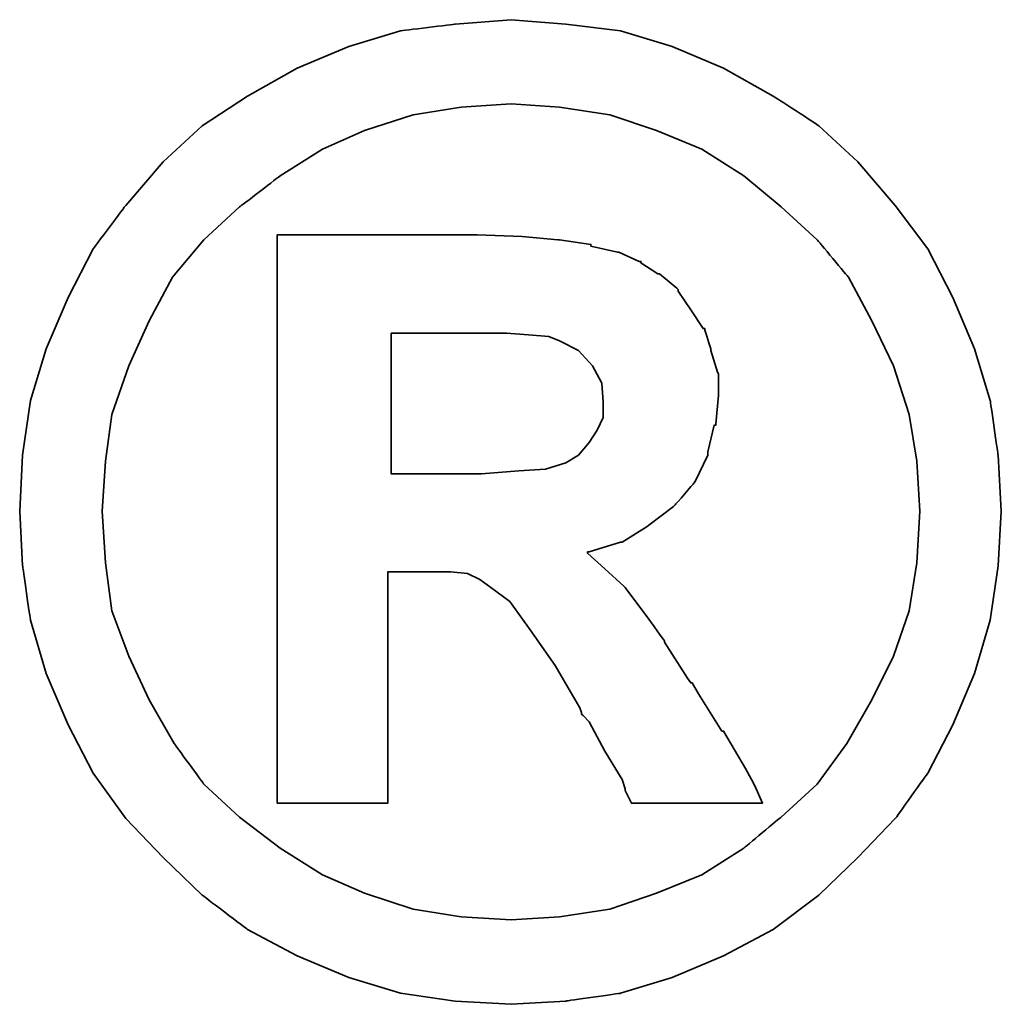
# Model space of a CAD drawing. Header units: millimetres. Extents: x 2 to 414, y -16 to 98.
# Tile 49 of 53: x 327.13 to 328.066, y 20.64 to 21.58. Entities that reach past the tile are written whole.
import ezdxf

# ---------------------------------------------------------------- set-up
doc = ezdxf.new("R2010")
doc.units = ezdxf.units.MM
doc.header["$LTSCALE"] = 0.15
doc.layers.add('DIM', color=4, linetype='CONTINUOUS')
doc.layers.add('layer 1', color=7, linetype='CONTINUOUS')

# ---------------------------------------------------------------- blocks, each defined once
blk = doc.blocks.new('TBI MOTION logo(完整正式版)')
at = {"layer": 'layer 1', "color": 22, "lineweight": 35}
for points, knots in [([(81.20634, 4.98624), (81.20634, 4.98624), (81.18649, 5.32862), (81.18649, 5.32862), (81.18649, 5.32862), (81.18649, 5.32862), (81.13886, 5.66206), (81.13886, 5.66206), (81.13886, 5.66206), (81.13886, 5.66206), (81.04359, 5.97764), (81.04359, 5.97764), (81.04359, 5.97764), (81.04359, 5.97764), (80.91061, 6.29124), (80.91061, 6.29124), (80.91061, 6.29124), (80.91061, 6.29124), (80.75778, 6.58697), (80.75778, 6.58697), (80.75778, 6.58697), (80.75778, 6.58697), (80.5593, 6.85294), (80.5593, 6.85294), (80.5593, 6.85294), (80.5593, 6.85294), (80.33105, 7.1189), (80.33105, 7.1189), (80.33105, 7.1189), (80.33105, 7.1189), (80.09287, 7.33921), (80.09287, 7.33921), (80.09287, 7.33921), (80.09287, 7.33921), (79.815, 7.51982), (79.815, 7.51982), (79.815, 7.51982), (79.815, 7.51982), (79.51133, 7.69051), (79.51133, 7.69051), (79.51133, 7.69051), (79.51133, 7.69051), (79.19773, 7.8235), (79.19773, 7.8235), (79.19773, 7.8235), (79.19773, 7.8235), (78.88215, 7.91877), (78.88215, 7.91877), (78.88215, 7.91877), (78.88215, 7.91877), (78.54871, 7.95846), (78.54871, 7.95846), (78.54871, 7.95846), (78.54871, 7.95846), (78.21526, 7.98625), (78.21526, 7.98625), (78.21526, 7.98625), (78.21526, 7.98625), (77.87388, 7.95846), (77.87388, 7.95846), (77.87388, 7.95846), (77.87388, 7.95846), (77.54044, 7.91877), (77.54044, 7.91877), (77.54044, 7.91877), (77.54044, 7.91877), (77.22485, 7.8235), (77.22485, 7.8235), (77.22485, 7.8235), (77.22485, 7.8235), (76.91027, 7.69051), (76.91027, 7.69051), (76.91027, 7.69051), (76.91027, 7.69051), (76.6056, 7.51982), (76.6056, 7.51982), (76.6056, 7.51982), (76.6056, 7.51982), (76.32972, 7.33921), (76.32972, 7.33921), (76.32972, 7.33921), (76.32972, 7.33921), (76.09154, 7.1189), (76.09154, 7.1189), (76.09154, 7.1189), (76.09154, 7.1189), (75.86329, 6.85294), (75.86329, 6.85294), (75.86329, 6.85294), (75.86329, 6.85294), (75.66382, 6.58697), (75.66382, 6.58697), (75.66382, 6.58697), (75.66382, 6.58697), (75.51099, 6.29124), (75.51099, 6.29124), (75.51099, 6.29124), (75.51099, 6.29124), (75.37702, 5.97764), (75.37702, 5.97764), (75.37702, 5.97764), (75.37702, 5.97764), (75.28175, 5.66206), (75.28175, 5.66206), (75.28175, 5.66206), (75.28175, 5.66206), (75.23411, 5.32862), (75.23411, 5.32862), (75.23411, 5.32862), (75.23411, 5.32862), (75.21625, 4.98624), (75.21625, 4.98624), (75.21625, 4.98624), (75.21625, 4.98624), (75.23411, 4.6528), (75.23411, 4.6528), (75.23411, 4.6528), (75.23411, 4.6528), (75.28175, 4.32035), (75.28175, 4.32035), (75.28175, 4.32035), (75.28175, 4.32035), (75.37702, 3.99583), (75.37702, 3.99583), (75.37702, 3.99583), (75.37702, 3.99583), (75.51099, 3.68224), (75.51099, 3.68224), (75.51099, 3.68224), (75.51099, 3.68224), (75.66382, 3.38749), (75.66382, 3.38749), (75.66382, 3.38749), (75.66382, 3.38749), (75.86329, 3.10963), (75.86329, 3.10963), (75.86329, 3.10963), (75.86329, 3.10963), (76.09154, 2.87145), (76.09154, 2.87145), (76.09154, 2.87145), (76.09154, 2.87145), (76.32972, 2.6432), (76.32972, 2.6432), (76.32972, 2.6432), (76.32972, 2.6432), (76.6056, 2.43381), (76.6056, 2.43381), (76.6056, 2.43381), (76.6056, 2.43381), (76.91027, 2.27205), (76.91027, 2.27205), (76.91027, 2.27205), (76.91027, 2.27205), (77.22485, 2.13906), (77.22485, 2.13906), (77.22485, 2.13906), (77.22485, 2.13906), (77.54044, 2.0438), (77.54044, 2.0438), (77.54044, 2.0438), (77.54044, 2.0438), (77.87388, 1.99616), (77.87388, 1.99616), (77.87388, 1.99616), (77.87388, 1.99616), (78.21526, 1.97631), (78.21526, 1.97631), (78.21526, 1.97631), (78.21526, 1.97631), (78.54871, 1.99616), (78.54871, 1.99616), (78.54871, 1.99616), (78.54871, 1.99616), (78.88215, 2.0438), (78.88215, 2.0438), (78.88215, 2.0438), (78.88215, 2.0438), (79.19773, 2.13906), (79.19773, 2.13906), (79.19773, 2.13906), (79.19773, 2.13906), (79.51133, 2.27205), (79.51133, 2.27205), (79.51133, 2.27205), (79.51133, 2.27205), (79.815, 2.43381), (79.815, 2.43381), (79.815, 2.43381), (79.815, 2.43381), (80.09287, 2.6432), (80.09287, 2.6432), (80.09287, 2.6432), (80.09287, 2.6432), (80.33105, 2.87145), (80.33105, 2.87145), (80.33105, 2.87145), (80.33105, 2.87145), (80.5593, 3.10963), (80.5593, 3.10963), (80.5593, 3.10963), (80.5593, 3.10963), (80.75778, 3.38749), (80.75778, 3.38749), (80.75778, 3.38749), (80.75778, 3.38749), (80.91061, 3.68224), (80.91061, 3.68224), (80.91061, 3.68224), (80.91061, 3.68224), (81.04359, 3.99583), (81.04359, 3.99583), (81.04359, 3.99583), (81.04359, 3.99583), (81.13886, 4.32035), (81.13886, 4.32035), (81.13886, 4.32035), (81.13886, 4.32035), (81.18649, 4.6528), (81.18649, 4.6528), (81.18649, 4.6528), (81.18649, 4.6528), (81.20634, 4.98624), (81.20634, 4.98624)], [0, 0, 0, 0, 0.0178571, 0.0178571, 0.0178571, 0.0178572, 0.0357143, 0.0357143, 0.0357143, 0.0357143, 0.0535714, 0.0535714, 0.0535714, 0.0535714, 0.0714286, 0.0714286, 0.0714286, 0.0714286, 0.0892857, 0.0892857, 0.0892857, 0.0892857, 0.1071429, 0.1071429, 0.1071429, 0.1071429, 0.125, 0.125, 0.125, 0.125, 0.1428571, 0.1428571, 0.1428571, 0.1428572, 0.1607143, 0.1607143, 0.1607143, 0.1607143, 0.1785714, 0.1785714, 0.1785714, 0.1785714, 0.1964286, 0.1964286, 0.1964286, 0.1964286, 0.2142857, 0.2142857, 0.2142857, 0.2142857, 0.2321429, 0.2321429, 0.2321429, 0.2321429, 0.25, 0.25, 0.25, 0.25, 0.2678571, 0.2678571, 0.2678571, 0.2678572, 0.2857143, 0.2857143, 0.2857143, 0.2857143, 0.3035714, 0.3035714, 0.3035714, 0.3035714, 0.3214286, 0.3214286, 0.3214286, 0.3214286, 0.3392857, 0.3392857, 0.3392857, 0.3392857, 0.3571429, 0.3571429, 0.3571429, 0.3571429, 0.375, 0.375, 0.375, 0.375, 0.3928571, 0.3928571, 0.3928571, 0.3928572, 0.4107143, 0.4107143, 0.4107143, 0.4107143, 0.4285714, 0.4285714, 0.4285714, 0.4285714, 0.4464286, 0.4464286, 0.4464286, 0.4464286, 0.4642857, 0.4642857, 0.4642857, 0.4642857, 0.4821429, 0.4821429, 0.4821429, 0.4821429, 0.5, 0.5, 0.5, 0.5, 0.5178571, 0.5178571, 0.5178571, 0.5178572, 0.5357143, 0.5357143, 0.5357143, 0.5357143, 0.5535714, 0.5535714, 0.5535714, 0.5535714, 0.5714286, 0.5714286, 0.5714286, 0.5714286, 0.5892857, 0.5892857, 0.5892857, 0.5892857, 0.6071429, 0.6071429, 0.6071429, 0.6071429, 0.625, 0.625, 0.625, 0.625, 0.6428571, 0.6428571, 0.6428571, 0.6428572, 0.6607143, 0.6607143, 0.6607143, 0.6607143, 0.6785714, 0.6785714, 0.6785714, 0.6785714, 0.6964286, 0.6964286, 0.6964286, 0.6964286, 0.7142857, 0.7142857, 0.7142857, 0.7142857, 0.7321429, 0.7321429, 0.7321429, 0.7321429, 0.75, 0.75, 0.75, 0.75, 0.7678571, 0.7678571, 0.7678571, 0.7678572, 0.7857143, 0.7857143, 0.7857143, 0.7857143, 0.8035714, 0.8035714, 0.8035714, 0.8035714, 0.8214286, 0.8214286, 0.8214286, 0.8214286, 0.8392857, 0.8392857, 0.8392857, 0.8392857, 0.8571429, 0.8571429, 0.8571429, 0.8571429, 0.875, 0.875, 0.875, 0.875, 0.8928571, 0.8928571, 0.8928571, 0.8928572, 0.9107143, 0.9107143, 0.9107143, 0.9107143, 0.9285714, 0.9285714, 0.9285714, 0.9285714, 0.9464286, 0.9464286, 0.9464286, 0.9464286, 0.9642857, 0.9642857, 0.9642857, 0.9642857, 0.9821429, 0.9821429, 0.9821429, 0.9821429, 1, 1, 1, 1]), ([(80.71014, 4.98624), (80.71014, 4.98624), (80.69129, 5.29091), (80.69129, 5.29091), (80.69129, 5.29091), (80.69129, 5.29091), (80.64464, 5.57672), (80.64464, 5.57672), (80.64464, 5.57672), (80.64464, 5.57672), (80.54937, 5.87245), (80.54937, 5.87245), (80.54937, 5.87245), (80.54937, 5.87245), (80.41639, 6.14833), (80.41639, 6.14833), (80.41639, 6.14833), (80.41639, 6.14833), (80.27349, 6.41429), (80.27349, 6.41429), (80.27349, 6.41429), (80.27349, 6.41429), (80.08295, 6.64255), (80.08295, 6.64255), (80.08295, 6.64255), (80.08295, 6.64255), (79.86264, 6.84301), (79.86264, 6.84301), (79.86264, 6.84301), (79.86264, 6.84301), (79.63439, 7.03355), (79.63439, 7.03355), (79.63439, 7.03355), (79.63439, 7.03355), (79.37835, 7.1963), (79.37835, 7.1963), (79.37835, 7.1963), (79.37835, 7.1963), (79.10246, 7.30944), (79.10246, 7.30944), (79.10246, 7.30944), (79.10246, 7.30944), (78.81665, 7.40471), (78.81665, 7.40471), (78.81665, 7.40471), (78.81665, 7.40471), (78.511, 7.45234), (78.511, 7.45234), (78.511, 7.45234), (78.511, 7.45234), (78.21526, 7.47219), (78.21526, 7.47219), (78.21526, 7.47219), (78.21526, 7.47219), (77.9106, 7.45234), (77.9106, 7.45234), (77.9106, 7.45234), (77.9106, 7.45234), (77.61685, 7.40471), (77.61685, 7.40471), (77.61685, 7.40471), (77.61685, 7.40471), (77.32012, 7.30944), (77.32012, 7.30944), (77.32012, 7.30944), (77.32012, 7.30944), (77.06309, 7.1963), (77.06309, 7.1963), (77.06309, 7.1963), (77.06309, 7.1963), (76.80606, 7.03355), (76.80606, 7.03355), (76.80606, 7.03355), (76.80606, 7.03355), (76.55797, 6.84301), (76.55797, 6.84301), (76.55797, 6.84301), (76.55797, 6.84301), (76.34063, 6.64255), (76.34063, 6.64255), (76.34063, 6.64255), (76.34063, 6.64255), (76.1491, 6.41429), (76.1491, 6.41429), (76.1491, 6.41429), (76.1491, 6.41429), (76.0062, 6.14833), (76.0062, 6.14833), (76.0062, 6.14833), (76.0062, 6.14833), (75.88314, 5.87245), (75.88314, 5.87245), (75.88314, 5.87245), (75.88314, 5.87245), (75.77794, 5.57672), (75.77794, 5.57672), (75.77794, 5.57672), (75.77794, 5.57672), (75.73924, 5.29091), (75.73924, 5.29091), (75.73924, 5.29091), (75.73924, 5.29091), (75.72039, 4.98624), (75.72039, 4.98624), (75.72039, 4.98624), (75.72039, 4.98624), (75.73924, 4.67165), (75.73924, 4.67165), (75.73924, 4.67165), (75.73924, 4.67165), (75.77794, 4.37791), (75.77794, 4.37791), (75.77794, 4.37791), (75.77794, 4.37791), (75.88314, 4.10102), (75.88314, 4.10102), (75.88314, 4.10102), (75.88314, 4.10102), (76.0062, 3.83407), (76.0062, 3.83407), (76.0062, 3.83407), (76.0062, 3.83407), (76.15902, 3.56811), (76.15902, 3.56811), (76.15902, 3.56811), (76.15902, 3.56811), (76.34063, 3.32001), (76.34063, 3.32001), (76.34063, 3.32001), (76.34063, 3.32001), (76.55797, 3.11955), (76.55797, 3.11955), (76.55797, 3.11955), (76.55797, 3.11955), (76.80606, 2.92901), (76.80606, 2.92901), (76.80606, 2.92901), (76.80606, 2.92901), (77.06309, 2.76725), (77.06309, 2.76725), (77.06309, 2.76725), (77.06309, 2.76725), (77.32012, 2.65412), (77.32012, 2.65412), (77.32012, 2.65412), (77.32012, 2.65412), (77.61685, 2.55786), (77.61685, 2.55786), (77.61685, 2.55786), (77.61685, 2.55786), (77.9106, 2.51022), (77.9106, 2.51022), (77.9106, 2.51022), (77.9106, 2.51022), (78.21526, 2.49137), (78.21526, 2.49137), (78.21526, 2.49137), (78.21526, 2.49137), (78.511, 2.51022), (78.511, 2.51022), (78.511, 2.51022), (78.511, 2.51022), (78.81665, 2.55786), (78.81665, 2.55786), (78.81665, 2.55786), (78.81665, 2.55786), (79.10246, 2.65412), (79.10246, 2.65412), (79.10246, 2.65412), (79.10246, 2.65412), (79.37835, 2.76725), (79.37835, 2.76725), (79.37835, 2.76725), (79.37835, 2.76725), (79.63439, 2.92901), (79.63439, 2.92901), (79.63439, 2.92901), (79.63439, 2.92901), (79.86264, 3.11955), (79.86264, 3.11955), (79.86264, 3.11955), (79.86264, 3.11955), (80.08295, 3.32001), (80.08295, 3.32001), (80.08295, 3.32001), (80.08295, 3.32001), (80.26356, 3.56811), (80.26356, 3.56811), (80.26356, 3.56811), (80.26356, 3.56811), (80.41639, 3.83407), (80.41639, 3.83407), (80.41639, 3.83407), (80.41639, 3.83407), (80.54937, 4.10102), (80.54937, 4.10102), (80.54937, 4.10102), (80.54937, 4.10102), (80.64464, 4.37791), (80.64464, 4.37791), (80.64464, 4.37791), (80.64464, 4.37791), (80.69129, 4.67165), (80.69129, 4.67165), (80.69129, 4.67165), (80.69129, 4.67165), (80.71014, 4.98624), (80.71014, 4.98624)], [0, 0, 0, 0, 0.0192308, 0.0192308, 0.0192308, 0.0192308, 0.0384615, 0.0384615, 0.0384615, 0.0384615, 0.0576923, 0.0576923, 0.0576923, 0.0576923, 0.0769231, 0.0769231, 0.0769231, 0.0769231, 0.0961538, 0.0961538, 0.0961538, 0.0961539, 0.1153846, 0.1153846, 0.1153846, 0.1153846, 0.1346154, 0.1346154, 0.1346154, 0.1346154, 0.1538462, 0.1538462, 0.1538462, 0.1538462, 0.1730769, 0.1730769, 0.1730769, 0.1730769, 0.1923077, 0.1923077, 0.1923077, 0.1923077, 0.2115385, 0.2115385, 0.2115385, 0.2115385, 0.2307692, 0.2307692, 0.2307692, 0.2307692, 0.25, 0.25, 0.25, 0.25, 0.2692308, 0.2692308, 0.2692308, 0.2692308, 0.2884615, 0.2884615, 0.2884615, 0.2884615, 0.3076923, 0.3076923, 0.3076923, 0.3076923, 0.3269231, 0.3269231, 0.3269231, 0.3269231, 0.3461538, 0.3461538, 0.3461538, 0.3461539, 0.3653846, 0.3653846, 0.3653846, 0.3653846, 0.3846154, 0.3846154, 0.3846154, 0.3846154, 0.4038462, 0.4038462, 0.4038462, 0.4038462, 0.4230769, 0.4230769, 0.4230769, 0.4230769, 0.4423077, 0.4423077, 0.4423077, 0.4423077, 0.4615385, 0.4615385, 0.4615385, 0.4615385, 0.4807692, 0.4807692, 0.4807692, 0.4807692, 0.5, 0.5, 0.5, 0.5, 0.5192308, 0.5192308, 0.5192308, 0.5192308, 0.5384615, 0.5384615, 0.5384615, 0.5384615, 0.5576923, 0.5576923, 0.5576923, 0.5576923, 0.5769231, 0.5769231, 0.5769231, 0.5769231, 0.5961538, 0.5961538, 0.5961538, 0.5961539, 0.6153846, 0.6153846, 0.6153846, 0.6153846, 0.6346154, 0.6346154, 0.6346154, 0.6346154, 0.6538462, 0.6538462, 0.6538462, 0.6538462, 0.6730769, 0.6730769, 0.6730769, 0.6730769, 0.6923077, 0.6923077, 0.6923077, 0.6923077, 0.7115385, 0.7115385, 0.7115385, 0.7115385, 0.7307692, 0.7307692, 0.7307692, 0.7307692, 0.75, 0.75, 0.75, 0.75, 0.7692308, 0.7692308, 0.7692308, 0.7692308, 0.7884615, 0.7884615, 0.7884615, 0.7884615, 0.8076923, 0.8076923, 0.8076923, 0.8076923, 0.8269231, 0.8269231, 0.8269231, 0.8269231, 0.8461538, 0.8461538, 0.8461538, 0.8461539, 0.8653846, 0.8653846, 0.8653846, 0.8653846, 0.8846154, 0.8846154, 0.8846154, 0.8846154, 0.9038462, 0.9038462, 0.9038462, 0.9038462, 0.9230769, 0.9230769, 0.9230769, 0.9230769, 0.9423077, 0.9423077, 0.9423077, 0.9423077, 0.9615385, 0.9615385, 0.9615385, 0.9615385, 0.9807692, 0.9807692, 0.9807692, 0.9807692, 1, 1, 1, 1]), ([(76.78721, 3.2823), (76.78721, 3.2823), (76.78721, 3.32001), (76.78721, 3.32001), (76.78721, 3.32001), (76.78721, 3.32001), (76.78721, 3.42422), (76.78721, 3.42422), (76.78721, 3.42422), (76.78721, 3.42422), (76.78721, 3.59689), (76.78721, 3.59689), (76.78721, 3.59689), (76.78721, 3.59689), (76.78721, 3.80529), (76.78721, 3.80529), (76.78721, 3.80529), (76.78721, 3.80529), (76.78721, 4.0524), (76.78721, 4.0524), (76.78721, 4.0524), (76.78721, 4.0524), (76.78721, 4.32035), (76.78721, 4.32035), (76.78721, 4.32035), (76.78721, 4.32035), (76.78721, 4.92868), (76.78721, 4.92868), (76.78721, 4.92868), (76.78721, 4.92868), (76.78721, 5.53801), (76.78721, 5.53801), (76.78721, 5.53801), (76.78721, 5.53801), (76.78721, 5.82482), (76.78721, 5.82482), (76.78721, 5.82482), (76.78721, 5.82482), (76.78721, 6.07291), (76.78721, 6.07291), (76.78721, 6.07291), (76.78721, 6.07291), (76.78721, 6.30017), (76.78721, 6.30017), (76.78721, 6.30017), (76.78721, 6.30017), (76.78721, 6.45399), (76.78721, 6.45399), (76.78721, 6.45399), (76.78721, 6.45399), (76.78721, 6.5572), (76.78721, 6.5572), (76.78721, 6.5572), (76.78721, 6.5572), (76.78721, 6.59689), (76.78721, 6.59689), (76.78721, 6.59689), (76.78721, 6.59689), (76.78721, 6.67232), (76.78721, 6.67232), (76.78721, 6.67232), (76.78721, 6.67232), (76.8537, 6.67232), (76.8537, 6.67232), (76.8537, 6.67232), (76.8537, 6.67232), (76.87355, 6.67232), (76.87355, 6.67232), (76.87355, 6.67232), (76.87355, 6.67232), (76.91027, 6.67232), (76.91027, 6.67232), (76.91027, 6.67232), (76.91027, 6.67232), (77.04424, 6.67232), (77.04424, 6.67232), (77.04424, 6.67232), (77.04424, 6.67232), (77.22485, 6.67232), (77.22485, 6.67232), (77.22485, 6.67232), (77.22485, 6.67232), (77.43524, 6.67232), (77.43524, 6.67232), (77.43524, 6.67232), (77.43524, 6.67232), (77.65357, 6.67232), (77.65357, 6.67232), (77.65357, 6.67232), (77.65357, 6.67232), (77.82625, 6.67232), (77.82625, 6.67232), (77.82625, 6.67232), (77.82625, 6.67232), (77.94037, 6.67232), (77.94037, 6.67232), (77.94037, 6.67232), (77.94037, 6.67232), (77.97709, 6.67232), (77.97709, 6.67232), (77.97709, 6.67232), (77.97709, 6.67232), (77.99694, 6.67232), (77.99694, 6.67232), (77.99694, 6.67232), (77.99694, 6.67232), (78.00686, 6.67232), (78.00686, 6.67232), (78.00686, 6.67232), (78.00686, 6.67232), (78.28275, 6.6624), (78.28275, 6.6624), (78.28275, 6.6624), (78.28275, 6.6624), (78.50107, 6.64255), (78.50107, 6.64255), (78.50107, 6.64255), (78.50107, 6.64255), (78.511, 6.64255), (78.511, 6.64255), (78.511, 6.64255), (78.511, 6.64255), (78.70154, 6.61476), (78.70154, 6.61476), (78.70154, 6.61476), (78.70154, 6.61476), (78.70154, 6.60483), (78.70154, 6.60483), (78.70154, 6.60483), (78.70154, 6.60483), (78.86429, 6.56713), (78.86429, 6.56713), (78.86429, 6.56713), (78.86429, 6.56713), (78.87223, 6.56713), (78.87223, 6.56713), (78.87223, 6.56713), (78.87223, 6.56713), (78.99727, 6.51056), (78.99727, 6.51056), (78.99727, 6.51056), (78.99727, 6.51056), (79.00719, 6.51056), (79.00719, 6.51056), (79.00719, 6.51056), (79.00719, 6.51056), (79.00719, 6.50162), (79.00719, 6.50162), (79.00719, 6.50162), (79.00719, 6.50162), (79.1104, 6.43415), (79.1104, 6.43415), (79.1104, 6.43415), (79.1104, 6.43415), (79.12132, 6.43415), (79.12132, 6.43415), (79.12132, 6.43415), (79.12132, 6.43415), (79.22552, 6.34781), (79.22552, 6.34781), (79.22552, 6.34781), (79.22552, 6.34781), (79.23544, 6.33888), (79.23544, 6.33888), (79.23544, 6.33888), (79.23544, 6.33888), (79.23544, 6.32895), (79.23544, 6.32895), (79.23544, 6.32895), (79.23544, 6.32895), (79.31087, 6.21483), (79.31087, 6.21483), (79.31087, 6.21483), (79.31087, 6.21483), (79.38629, 6.1007), (79.38629, 6.1007), (79.38629, 6.1007), (79.38629, 6.1007), (79.3972, 6.1007), (79.3972, 6.1007), (79.3972, 6.1007), (79.3972, 6.1007), (79.3972, 6.09078), (79.3972, 6.09078), (79.3972, 6.09078), (79.3972, 6.09078), (79.43392, 5.97764), (79.43392, 5.97764), (79.43392, 5.97764), (79.43392, 5.97764), (79.43392, 5.96772), (79.43392, 5.96772), (79.43392, 5.96772), (79.43392, 5.96772), (79.47362, 5.83474), (79.47362, 5.83474), (79.47362, 5.83474), (79.47362, 5.83474), (79.48156, 5.82482), (79.48156, 5.82482), (79.48156, 5.82482), (79.48156, 5.82482), (79.48156, 5.69977), (79.48156, 5.69977), (79.48156, 5.69977), (79.48156, 5.69977), (79.48156, 5.69183), (79.48156, 5.69183), (79.48156, 5.69183), (79.48156, 5.69183), (79.4637, 5.51915), (79.4637, 5.51915), (79.4637, 5.51915), (79.4637, 5.51915), (79.4637, 5.51122), (79.4637, 5.51122), (79.4637, 5.51122), (79.4637, 5.51122), (79.45377, 5.51122), (79.45377, 5.51122), (79.45377, 5.51122), (79.45377, 5.51122), (79.41507, 5.34847), (79.41507, 5.34847), (79.41507, 5.34847), (79.41507, 5.34847), (79.41507, 5.33854), (79.41507, 5.33854), (79.41507, 5.33854), (79.41507, 5.33854), (79.41507, 5.32862), (79.41507, 5.32862), (79.41507, 5.32862), (79.41507, 5.32862), (79.33865, 5.16785), (79.33865, 5.16785), (79.33865, 5.16785), (79.33865, 5.16785), (79.33071, 5.15693), (79.33071, 5.15693), (79.33071, 5.15693), (79.33071, 5.15693), (79.2156, 5.02495), (79.2156, 5.02495), (79.2156, 5.02495), (79.2156, 5.02495), (79.20567, 5.01502), (79.20567, 5.01502), (79.20567, 5.01502), (79.20567, 5.01502), (79.05483, 4.89991), (79.05483, 4.89991), (79.05483, 4.89991), (79.05483, 4.89991), (79.04491, 4.89197), (79.04491, 4.89197), (79.04491, 4.89197), (79.04491, 4.89197), (78.89208, 4.7967), (78.89208, 4.7967), (78.89208, 4.7967), (78.89208, 4.7967), (78.88215, 4.7967), (78.88215, 4.7967), (78.88215, 4.7967), (78.88215, 4.7967), (78.69161, 4.73913), (78.69161, 4.73913), (78.69161, 4.73913), (78.69161, 4.73913), (78.68169, 4.73913), (78.68169, 4.73913), (78.68169, 4.73913), (78.68169, 4.73913), (78.68169, 4.72921), (78.68169, 4.72921), (78.68169, 4.72921), (78.68169, 4.72921), (78.78688, 4.63394), (78.78688, 4.63394), (78.78688, 4.63394), (78.78688, 4.63394), (78.902, 4.52875), (78.902, 4.52875), (78.902, 4.52875), (78.902, 4.52875), (78.91093, 4.52081), (78.91093, 4.52081), (78.91093, 4.52081), (78.91093, 4.52081), (79.02506, 4.36798), (79.02506, 4.36798), (79.02506, 4.36798), (79.02506, 4.36798), (79.1501, 4.1953), (79.1501, 4.1953), (79.1501, 4.1953), (79.1501, 4.1953), (79.1501, 4.18736), (79.1501, 4.18736), (79.1501, 4.18736), (79.1501, 4.18736), (79.29201, 3.96705), (79.29201, 3.96705), (79.29201, 3.96705), (79.29201, 3.96705), (79.31087, 3.93828), (79.31087, 3.93828), (79.31087, 3.93828), (79.31087, 3.93828), (79.32079, 3.93828), (79.32079, 3.93828), (79.32079, 3.93828), (79.32079, 3.93828), (79.3585, 3.87178), (79.3585, 3.87178), (79.3585, 3.87178), (79.3585, 3.87178), (79.50141, 3.64353), (79.50141, 3.64353), (79.50141, 3.64353), (79.50141, 3.64353), (79.51133, 3.64353), (79.51133, 3.64353), (79.51133, 3.64353), (79.51133, 3.64353), (79.64431, 3.41528), (79.64431, 3.41528), (79.64431, 3.41528), (79.64431, 3.41528), (79.68202, 3.3478), (79.68202, 3.3478), (79.68202, 3.3478), (79.68202, 3.3478), (79.70187, 3.31009), (79.70187, 3.31009), (79.70187, 3.31009), (79.70187, 3.31009), (79.7495, 3.2049), (79.7495, 3.2049), (79.7495, 3.2049), (79.7495, 3.2049), (79.64431, 3.2049), (79.64431, 3.2049), (79.64431, 3.2049), (79.64431, 3.2049), (79.62546, 3.2049), (79.62546, 3.2049), (79.62546, 3.2049), (79.62546, 3.2049), (79.53912, 3.2049), (79.53912, 3.2049), (79.53912, 3.2049), (79.53912, 3.2049), (79.31087, 3.2049), (79.31087, 3.2049), (79.31087, 3.2049), (79.31087, 3.2049), (79.08262, 3.2049), (79.08262, 3.2049), (79.08262, 3.2049), (79.08262, 3.2049), (79.00719, 3.2049), (79.00719, 3.2049), (79.00719, 3.2049), (79.00719, 3.2049), (78.98735, 3.2049), (78.98735, 3.2049), (78.98735, 3.2049), (78.98735, 3.2049), (78.94964, 3.2049), (78.94964, 3.2049), (78.94964, 3.2049), (78.94964, 3.2049), (78.92979, 3.24459), (78.92979, 3.24459), (78.92979, 3.24459), (78.92979, 3.24459), (78.91093, 3.2823), (78.91093, 3.2823), (78.91093, 3.2823), (78.91093, 3.2823), (78.91093, 3.29223), (78.91093, 3.29223), (78.91093, 3.29223), (78.91093, 3.29223), (78.89208, 3.3478), (78.89208, 3.3478), (78.89208, 3.3478), (78.89208, 3.3478), (78.78688, 3.52048), (78.78688, 3.52048), (78.78688, 3.52048), (78.78688, 3.52048), (78.69161, 3.7001), (78.69161, 3.7001), (78.69161, 3.7001), (78.69161, 3.7001), (78.6539, 3.7388), (78.6539, 3.7388), (78.6539, 3.7388), (78.6539, 3.7388), (78.64398, 3.74873), (78.64398, 3.74873), (78.64398, 3.74873), (78.64398, 3.74873), (78.64398, 3.75766), (78.64398, 3.75766), (78.64398, 3.75766), (78.64398, 3.75766), (78.63405, 3.78644), (78.63405, 3.78644), (78.63405, 3.78644), (78.63405, 3.78644), (78.48321, 4.04347), (78.48321, 4.04347), (78.48321, 4.04347), (78.48321, 4.04347), (78.33038, 4.2618), (78.33038, 4.2618), (78.33038, 4.2618), (78.33038, 4.2618), (78.20732, 4.43447), (78.20732, 4.43447), (78.20732, 4.43447), (78.20732, 4.43447), (78.09221, 4.52081), (78.09221, 4.52081), (78.09221, 4.52081), (78.09221, 4.52081), (78.02472, 4.56845), (78.02472, 4.56845), (78.02472, 4.56845), (78.02472, 4.56845), (77.9493, 4.60616), (77.9493, 4.60616), (77.9493, 4.60616), (77.9493, 4.60616), (77.8451, 4.61608), (77.8451, 4.61608), (77.8451, 4.61608), (77.8451, 4.61608), (77.71113, 4.61608), (77.71113, 4.61608), (77.71113, 4.61608), (77.71113, 4.61608), (77.69128, 4.61608), (77.69128, 4.61608), (77.69128, 4.61608), (77.69128, 4.61608), (77.67342, 4.61608), (77.67342, 4.61608), (77.67342, 4.61608), (77.67342, 4.61608), (77.5583, 4.61608), (77.5583, 4.61608), (77.5583, 4.61608), (77.5583, 4.61608), (77.46303, 4.61608), (77.46303, 4.61608), (77.46303, 4.61608), (77.46303, 4.61608), (77.46303, 4.54761), (77.46303, 4.54761), (77.46303, 4.54761), (77.46303, 4.54761), (77.46303, 4.47318), (77.46303, 4.47318), (77.46303, 4.47318), (77.46303, 4.47318), (77.46303, 4.24294), (77.46303, 4.24294), (77.46303, 4.24294), (77.46303, 4.24294), (77.46303, 3.99583), (77.46303, 3.99583), (77.46303, 3.99583), (77.46303, 3.99583), (77.46303, 3.72888), (77.46303, 3.72888), (77.46303, 3.72888), (77.46303, 3.72888), (77.46303, 3.51055), (77.46303, 3.51055), (77.46303, 3.51055), (77.46303, 3.51055), (77.46303, 3.42422), (77.46303, 3.42422), (77.46303, 3.42422), (77.46303, 3.42422), (77.46303, 3.35773), (77.46303, 3.35773), (77.46303, 3.35773), (77.46303, 3.35773), (77.46303, 3.30017), (77.46303, 3.30017), (77.46303, 3.30017), (77.46303, 3.30017), (77.46303, 3.2823), (77.46303, 3.2823), (77.46303, 3.2823), (77.46303, 3.2823), (77.46303, 3.2049), (77.46303, 3.2049), (77.46303, 3.2049), (77.46303, 3.2049), (77.39753, 3.2049), (77.39753, 3.2049), (77.39753, 3.2049), (77.39753, 3.2049), (77.37768, 3.2049), (77.37768, 3.2049), (77.37768, 3.2049), (77.37768, 3.2049), (77.32012, 3.2049), (77.32012, 3.2049), (77.32012, 3.2049), (77.32012, 3.2049), (77.12165, 3.2049), (77.12165, 3.2049), (77.12165, 3.2049), (77.12165, 3.2049), (76.94897, 3.2049), (76.94897, 3.2049), (76.94897, 3.2049), (76.94897, 3.2049), (76.8924, 3.2049), (76.8924, 3.2049), (76.8924, 3.2049), (76.8924, 3.2049), (76.8537, 3.2049), (76.8537, 3.2049), (76.8537, 3.2049), (76.8537, 3.2049), (76.78721, 3.2049), (76.78721, 3.2049), (76.78721, 3.2049), (76.78721, 3.2049), (76.78721, 3.2823), (76.78721, 3.2823)], [0, 0, 0, 0, 0.0074074, 0.0074074, 0.0074074, 0.0074074, 0.0148148, 0.0148148, 0.0148148, 0.0148148, 0.0222222, 0.0222222, 0.0222222, 0.0222222, 0.0296296, 0.0296296, 0.0296296, 0.0296296, 0.037037, 0.037037, 0.037037, 0.037037, 0.0444444, 0.0444444, 0.0444444, 0.0444445, 0.0518519, 0.0518519, 0.0518519, 0.0518519, 0.0592593, 0.0592593, 0.0592593, 0.0592593, 0.0666667, 0.0666667, 0.0666667, 0.0666667, 0.0740741, 0.0740741, 0.0740741, 0.0740741, 0.0814815, 0.0814815, 0.0814815, 0.0814815, 0.0888889, 0.0888889, 0.0888889, 0.0888889, 0.0962963, 0.0962963, 0.0962963, 0.0962963, 0.1037037, 0.1037037, 0.1037037, 0.1037037, 0.1111111, 0.1111111, 0.1111111, 0.1111111, 0.1185185, 0.1185185, 0.1185185, 0.1185185, 0.1259259, 0.1259259, 0.1259259, 0.1259259, 0.1333333, 0.1333333, 0.1333333, 0.1333333, 0.1407407, 0.1407407, 0.1407407, 0.1407408, 0.1481481, 0.1481481, 0.1481481, 0.1481482, 0.1555556, 0.1555556, 0.1555556, 0.1555556, 0.162963, 0.162963, 0.162963, 0.162963, 0.1703704, 0.1703704, 0.1703704, 0.1703704, 0.1777778, 0.1777778, 0.1777778, 0.1777778, 0.1851852, 0.1851852, 0.1851852, 0.1851852, 0.1925926, 0.1925926, 0.1925926, 0.1925926, 0.2, 0.2, 0.2, 0.2, 0.2074074, 0.2074074, 0.2074074, 0.2074074, 0.2148148, 0.2148148, 0.2148148, 0.2148148, 0.2222222, 0.2222222, 0.2222222, 0.2222222, 0.2296296, 0.2296296, 0.2296296, 0.2296296, 0.237037, 0.237037, 0.237037, 0.237037, 0.2444444, 0.2444444, 0.2444444, 0.2444445, 0.2518519, 0.2518519, 0.2518519, 0.2518519, 0.2592593, 0.2592593, 0.2592593, 0.2592593, 0.2666667, 0.2666667, 0.2666667, 0.2666667, 0.2740741, 0.2740741, 0.2740741, 0.2740741, 0.2814815, 0.2814815, 0.2814815, 0.2814815, 0.2888889, 0.2888889, 0.2888889, 0.2888889, 0.2962963, 0.2962963, 0.2962963, 0.2962963, 0.3037037, 0.3037037, 0.3037037, 0.3037037, 0.3111111, 0.3111111, 0.3111111, 0.3111111, 0.3185185, 0.3185185, 0.3185185, 0.3185185, 0.3259259, 0.3259259, 0.3259259, 0.3259259, 0.3333333, 0.3333333, 0.3333333, 0.3333333, 0.3407407, 0.3407407, 0.3407407, 0.3407408, 0.3481481, 0.3481481, 0.3481481, 0.3481482, 0.3555556, 0.3555556, 0.3555556, 0.3555556, 0.362963, 0.362963, 0.362963, 0.362963, 0.3703704, 0.3703704, 0.3703704, 0.3703704, 0.3777778, 0.3777778, 0.3777778, 0.3777778, 0.3851852, 0.3851852, 0.3851852, 0.3851852, 0.3925926, 0.3925926, 0.3925926, 0.3925926, 0.4, 0.4, 0.4, 0.4, 0.4074074, 0.4074074, 0.4074074, 0.4074074, 0.4148148, 0.4148148, 0.4148148, 0.4148148, 0.4222222, 0.4222222, 0.4222222, 0.4222222, 0.4296296, 0.4296296, 0.4296296, 0.4296296, 0.437037, 0.437037, 0.437037, 0.437037, 0.4444444, 0.4444444, 0.4444444, 0.4444445, 0.4518519, 0.4518519, 0.4518519, 0.4518519, 0.4592593, 0.4592593, 0.4592593, 0.4592593, 0.4666667, 0.4666667, 0.4666667, 0.4666667, 0.4740741, 0.4740741, 0.4740741, 0.4740741, 0.4814815, 0.4814815, 0.4814815, 0.4814815, 0.4888889, 0.4888889, 0.4888889, 0.4888889, 0.4962963, 0.4962963, 0.4962963, 0.4962963, 0.5037037, 0.5037037, 0.5037037, 0.5037037, 0.5111111, 0.5111111, 0.5111111, 0.5111111, 0.5185185, 0.5185185, 0.5185185, 0.5185185, 0.5259259, 0.5259259, 0.5259259, 0.5259259, 0.5333333, 0.5333333, 0.5333333, 0.5333333, 0.5407407, 0.5407407, 0.5407407, 0.5407408, 0.5481481, 0.5481481, 0.5481481, 0.5481482, 0.5555556, 0.5555556, 0.5555556, 0.5555556, 0.562963, 0.562963, 0.562963, 0.562963, 0.5703704, 0.5703704, 0.5703704, 0.5703704, 0.5777778, 0.5777778, 0.5777778, 0.5777778, 0.5851852, 0.5851852, 0.5851852, 0.5851852, 0.5925926, 0.5925926, 0.5925926, 0.5925926, 0.6, 0.6, 0.6, 0.6, 0.6074074, 0.6074074, 0.6074074, 0.6074074, 0.6148148, 0.6148148, 0.6148148, 0.6148148, 0.6222222, 0.6222222, 0.6222222, 0.6222222, 0.6296296, 0.6296296, 0.6296296, 0.6296296, 0.637037, 0.637037, 0.637037, 0.637037, 0.6444444, 0.6444444, 0.6444444, 0.6444445, 0.6518519, 0.6518519, 0.6518519, 0.6518519, 0.6592593, 0.6592593, 0.6592593, 0.6592593, 0.6666667, 0.6666667, 0.6666667, 0.6666667, 0.6740741, 0.6740741, 0.6740741, 0.6740741, 0.6814815, 0.6814815, 0.6814815, 0.6814815, 0.6888889, 0.6888889, 0.6888889, 0.6888889, 0.6962963, 0.6962963, 0.6962963, 0.6962963, 0.7037037, 0.7037037, 0.7037037, 0.7037037, 0.7111111, 0.7111111, 0.7111111, 0.7111111, 0.7185185, 0.7185185, 0.7185185, 0.7185185, 0.7259259, 0.7259259, 0.7259259, 0.7259259, 0.7333333, 0.7333333, 0.7333333, 0.7333333, 0.7407407, 0.7407407, 0.7407407, 0.7407408, 0.7481481, 0.7481481, 0.7481481, 0.7481482, 0.7555556, 0.7555556, 0.7555556, 0.7555556, 0.762963, 0.762963, 0.762963, 0.762963, 0.7703704, 0.7703704, 0.7703704, 0.7703704, 0.7777778, 0.7777778, 0.7777778, 0.7777778, 0.7851852, 0.7851852, 0.7851852, 0.7851852, 0.7925926, 0.7925926, 0.7925926, 0.7925926, 0.8, 0.8, 0.8, 0.8, 0.8074074, 0.8074074, 0.8074074, 0.8074074, 0.8148148, 0.8148148, 0.8148148, 0.8148148, 0.8222222, 0.8222222, 0.8222222, 0.8222222, 0.8296296, 0.8296296, 0.8296296, 0.8296296, 0.837037, 0.837037, 0.837037, 0.837037, 0.8444444, 0.8444444, 0.8444444, 0.8444445, 0.8518519, 0.8518519, 0.8518519, 0.8518519, 0.8592593, 0.8592593, 0.8592593, 0.8592593, 0.8666667, 0.8666667, 0.8666667, 0.8666667, 0.8740741, 0.8740741, 0.8740741, 0.8740741, 0.8814815, 0.8814815, 0.8814815, 0.8814815, 0.8888889, 0.8888889, 0.8888889, 0.8888889, 0.8962963, 0.8962963, 0.8962963, 0.8962963, 0.9037037, 0.9037037, 0.9037037, 0.9037037, 0.9111111, 0.9111111, 0.9111111, 0.9111111, 0.9185185, 0.9185185, 0.9185185, 0.9185185, 0.9259259, 0.9259259, 0.9259259, 0.9259259, 0.9333333, 0.9333333, 0.9333333, 0.9333333, 0.9407407, 0.9407407, 0.9407407, 0.9407408, 0.9481481, 0.9481481, 0.9481481, 0.9481482, 0.9555556, 0.9555556, 0.9555556, 0.9555556, 0.962963, 0.962963, 0.962963, 0.962963, 0.9703704, 0.9703704, 0.9703704, 0.9703704, 0.9777778, 0.9777778, 0.9777778, 0.9777778, 0.9851852, 0.9851852, 0.9851852, 0.9851852, 0.9925926, 0.9925926, 0.9925926, 0.9925926, 1, 1, 1, 1]), ([(77.48288, 6.07291), (77.48288, 6.07291), (77.48288, 5.99551), (77.48288, 5.99551), (77.48288, 5.99551), (77.48288, 5.99551), (77.48288, 5.82482), (77.48288, 5.82482), (77.48288, 5.82482), (77.48288, 5.82482), (77.48288, 5.63328), (77.48288, 5.63328), (77.48288, 5.63328), (77.48288, 5.63328), (77.48288, 5.46358), (77.48288, 5.46358), (77.48288, 5.46358), (77.48288, 5.46358), (77.48288, 5.29091), (77.48288, 5.29091), (77.48288, 5.29091), (77.48288, 5.29091), (77.48288, 5.21449), (77.48288, 5.21449), (77.48288, 5.21449), (77.48288, 5.21449), (77.50074, 5.21449), (77.50074, 5.21449), (77.50074, 5.21449), (77.50074, 5.21449), (77.71113, 5.21449), (77.71113, 5.21449), (77.71113, 5.21449), (77.71113, 5.21449), (77.94037, 5.21449), (77.94037, 5.21449), (77.94037, 5.21449), (77.94037, 5.21449), (78.01579, 5.21449), (78.01579, 5.21449), (78.01579, 5.21449), (78.01579, 5.21449), (78.03465, 5.21449), (78.03465, 5.21449), (78.03465, 5.21449), (78.03465, 5.21449), (78.2629, 5.23335), (78.2629, 5.23335), (78.2629, 5.23335), (78.2629, 5.23335), (78.42565, 5.24327), (78.42565, 5.24327), (78.42565, 5.24327), (78.42565, 5.24327), (78.54871, 5.28098), (78.54871, 5.28098), (78.54871, 5.28098), (78.54871, 5.28098), (78.62611, 5.32862), (78.62611, 5.32862), (78.62611, 5.32862), (78.62611, 5.32862), (78.69161, 5.40503), (78.69161, 5.40503), (78.69161, 5.40503), (78.69161, 5.40503), (78.73925, 5.48145), (78.73925, 5.48145), (78.73925, 5.48145), (78.73925, 5.48145), (78.77696, 5.55885), (78.77696, 5.55885), (78.77696, 5.55885), (78.77696, 5.55885), (78.77696, 5.65214), (78.77696, 5.65214), (78.77696, 5.65214), (78.77696, 5.65214), (78.76902, 5.76726), (78.76902, 5.76726), (78.76902, 5.76726), (78.76902, 5.76726), (78.71146, 5.87245), (78.71146, 5.87245), (78.71146, 5.87245), (78.71146, 5.87245), (78.62611, 5.96772), (78.62611, 5.96772), (78.62611, 5.96772), (78.62611, 5.96772), (78.511, 6.02528), (78.511, 6.02528), (78.511, 6.02528), (78.511, 6.02528), (78.44451, 6.05306), (78.44451, 6.05306), (78.44451, 6.05306), (78.44451, 6.05306), (78.32046, 6.06299), (78.32046, 6.06299), (78.32046, 6.06299), (78.32046, 6.06299), (78.18748, 6.07291), (78.18748, 6.07291), (78.18748, 6.07291), (78.18748, 6.07291), (77.99694, 6.07291), (77.99694, 6.07291), (77.99694, 6.07291), (77.99694, 6.07291), (77.97709, 6.07291), (77.97709, 6.07291), (77.97709, 6.07291), (77.97709, 6.07291), (77.90167, 6.07291), (77.90167, 6.07291), (77.90167, 6.07291), (77.90167, 6.07291), (77.69128, 6.07291), (77.69128, 6.07291), (77.69128, 6.07291), (77.69128, 6.07291), (77.50074, 6.07291), (77.50074, 6.07291), (77.50074, 6.07291), (77.50074, 6.07291), (77.48288, 6.07291), (77.48288, 6.07291)], [0, 0, 0, 0, 0.03125, 0.03125, 0.03125, 0.03125, 0.0625, 0.0625, 0.0625, 0.0625, 0.09375, 0.09375, 0.09375, 0.09375, 0.125, 0.125, 0.125, 0.125, 0.15625, 0.15625, 0.15625, 0.15625, 0.1875, 0.1875, 0.1875, 0.1875, 0.21875, 0.21875, 0.21875, 0.21875, 0.25, 0.25, 0.25, 0.25, 0.28125, 0.28125, 0.28125, 0.28125, 0.3125, 0.3125, 0.3125, 0.3125, 0.34375, 0.34375, 0.34375, 0.34375, 0.375, 0.375, 0.375, 0.375, 0.40625, 0.40625, 0.40625, 0.40625, 0.4375, 0.4375, 0.4375, 0.4375, 0.46875, 0.46875, 0.46875, 0.46875, 0.5, 0.5, 0.5, 0.5, 0.53125, 0.53125, 0.53125, 0.53125, 0.5625, 0.5625, 0.5625, 0.5625, 0.59375, 0.59375, 0.59375, 0.59375, 0.625, 0.625, 0.625, 0.625, 0.65625, 0.65625, 0.65625, 0.65625, 0.6875, 0.6875, 0.6875, 0.6875, 0.71875, 0.71875, 0.71875, 0.71875, 0.75, 0.75, 0.75, 0.75, 0.78125, 0.78125, 0.78125, 0.78125, 0.8125, 0.8125, 0.8125, 0.8125, 0.84375, 0.84375, 0.84375, 0.84375, 0.875, 0.875, 0.875, 0.875, 0.90625, 0.90625, 0.90625, 0.90625, 0.9375, 0.9375, 0.9375, 0.9375, 0.96875, 0.96875, 0.96875, 0.96875, 1, 1, 1, 1])]:
    blk.add_open_spline(points, degree=3, knots=knots, dxfattribs=at)

msp = doc.modelspace()

# ---------------------------------------------------------------- block references
at = {"layer": 'DIM', "color": 7, "xscale": 0.1563722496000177, "yscale": 0.1563722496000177, "zscale": 0.1563722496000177}
msp.add_blockref('TBI MOTION logo(完整正式版)', (315.36786, 20.33113), dxfattribs=at)

doc.saveas('drawing.dxf')
